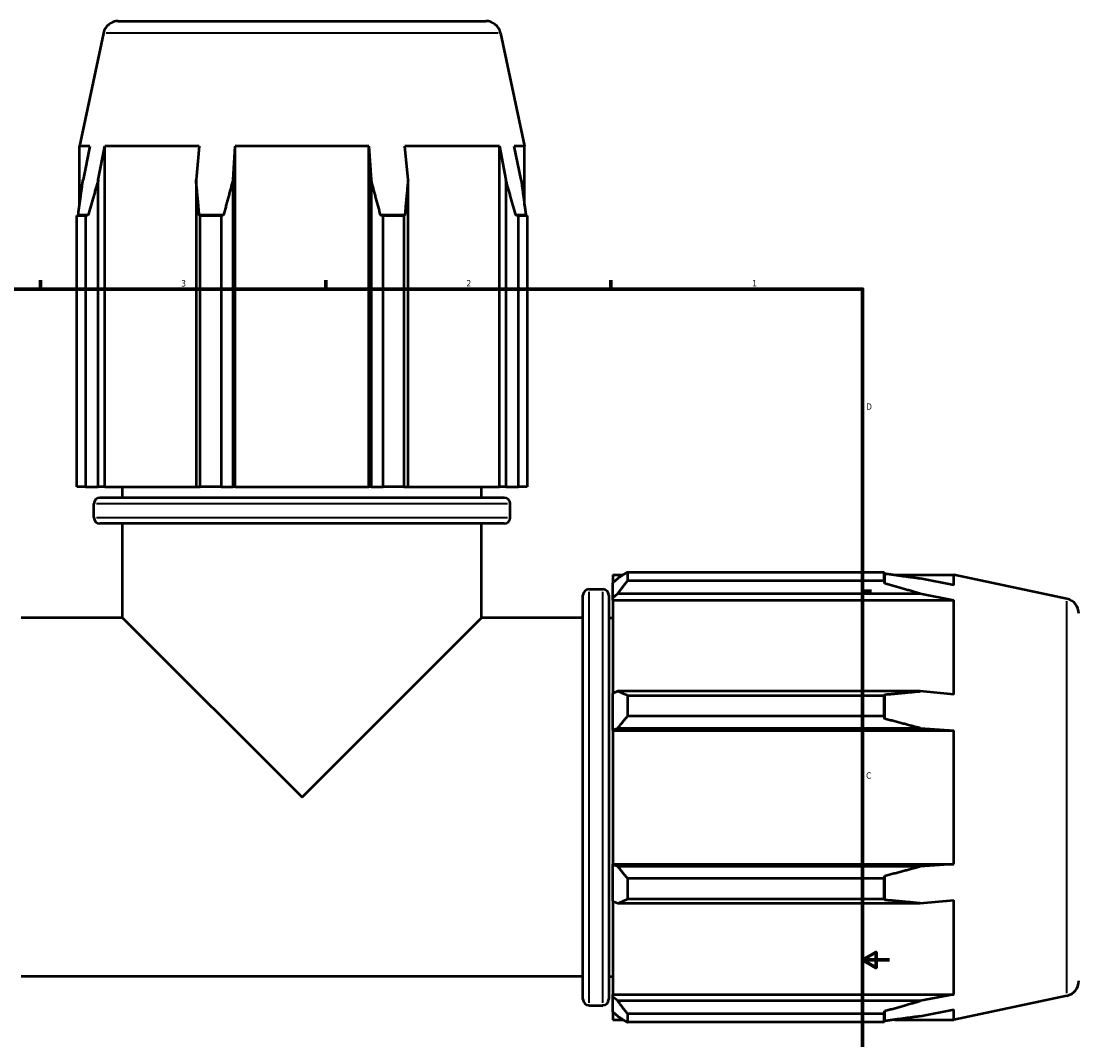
# Model space of a CAD drawing. Header units: inches. Extents: x -0.7 to 70.6, y -23.5 to 50.4.
# Tile 7 of 10: x 21 to 36.7, y 9.8 to 25. Entities that reach past the tile are written whole.
import ezdxf

# ---------------------------------------------------------------- set-up
doc = ezdxf.new("R2010")
doc.units = ezdxf.units.IN
doc.header["$MEASUREMENT"] = 0
for name, color, linetype, lineweight in [('Border (ANSI)', 7, 'Continuous', 70), ('Visible (ANSI)', 7, 'Continuous', 50), ('Visible Narrow (ANSI)', 7, 'Continuous', 35)]:
    doc.layers.add(name, color=color, linetype=linetype, lineweight=lineweight)
doc.styles.add('Note Text (ANSI)', font='tahoma.ttf')

# ---------------------------------------------------------------- blocks, each defined once
blk = doc.blocks.new('Borders Default Border')
at = {"layer": 'Border (ANSI)'}
for p, q in [((21.25, 21), (21.25, 21.134)), ((25.5, 21), (25.5, 21.134)), ((29.75, 21), (29.75, 21.134)), ((33.5, 16.5), (33.634, 16.5))]:
    blk.add_line(p, q, dxfattribs=at)
at = {"layer": 'Border (ANSI)', "flags": 128}
for points in [[(0.5, 1), (0.5, 21), (33.5, 21), (33.5, 1), (0.5, 1)], [(33.9, 11), (33.5, 11), (33.7, 11.115), (33.7, 10.885), (33.5, 11)]]:
    blk.add_lwpolyline(points, dxfattribs=at)
at = {"layer": 'Border (ANSI)', "color": 5, "true_color": 0x0000ff, "char_height": 0.0945, "attachment_point": 7, "style": 'Note Text (ANSI)'}
for s, insert in [('3', (23.346, 21.038)), ('2', (27.596, 21.04)), ('1', (31.854, 21.04)), ('D', (33.553, 19.203)), ('C', (33.552, 13.701))]:
    blk.add_mtext(s, dxfattribs=dict(at, insert=insert))

msp = doc.modelspace()

# ---------------------------------------------------------------- linework, layer by layer
at = {"layer": 'Visible (ANSI)'}
for p, q in [((22.409, 24.995), (27.885, 24.995)), ((22.189, 24.817), (21.831, 23.134)), ((28.105, 24.817), (28.462, 23.134)), ((21.985, 23.134), (21.831, 23.134)), ((21.831, 22.253), (21.831, 23.134)), ((21.985, 23.134), (21.883, 22.631)), ((22.111, 22.631), (22.206, 23.134)), ((23.616, 23.134), (22.206, 23.134)), ((22.206, 18.053), (22.206, 23.134)), ((23.616, 23.134), (23.567, 22.631)), ((24.118, 22.631), (24.15, 23.134)), ((26.144, 23.134), (24.15, 23.134)), ((24.15, 18.053), (24.15, 23.134)), ((26.144, 23.134), (26.176, 22.631)), ((26.144, 18.053), (26.144, 23.134)), ((26.727, 22.631), (26.678, 23.134)), ((28.088, 23.134), (26.678, 23.134)), ((28.088, 23.134), (28.183, 22.631)), ((28.088, 18.053), (28.088, 23.134)), ((28.411, 22.631), (28.309, 23.134)), ((28.462, 23.134), (28.309, 23.134)), ((28.462, 22.253), (28.462, 23.134)), ((22.111, 18.053), (22.111, 22.631)), ((23.567, 22.631), (23.567, 18.053)), ((24.118, 18.053), (24.118, 22.631)), ((26.176, 22.631), (26.176, 18.053)), ((26.727, 18.053), (26.727, 22.631)), ((28.183, 22.631), (28.183, 18.053)), ((21.921, 22.093), (21.792, 22.093)), ((21.792, 18.053), (21.792, 22.093)), ((21.961, 22.103), (21.811, 22.103)), ((21.921, 22.093), (21.921, 18.053)), ((23.977, 22.103), (23.616, 22.103)), ((23.94, 22.093), (23.628, 22.093)), ((23.628, 18.053), (23.628, 22.093)), ((23.94, 22.093), (23.94, 18.053)), ((26.678, 22.103), (26.317, 22.103)), ((26.665, 22.093), (26.354, 22.093)), ((26.354, 18.053), (26.354, 22.093)), ((26.665, 22.093), (26.665, 18.053)), ((28.482, 22.103), (28.333, 22.103)), ((28.501, 22.093), (28.372, 22.093)), ((28.372, 18.053), (28.372, 22.093)), ((28.501, 22.093), (28.501, 18.053)), ((21.921, 18.053), (21.792, 18.053)), ((21.921, 18.053), (22.111, 18.053)), ((22.206, 18.053), (22.111, 18.053)), ((22.206, 18.053), (23.567, 18.053)), ((22.473, 17.892), (22.473, 18.053)), ((23.567, 18.053), (23.628, 18.053)), ((23.94, 18.053), (23.628, 18.053)), ((23.94, 18.053), (24.118, 18.053)), ((24.15, 18.053), (24.118, 18.053)), ((24.15, 18.053), (26.144, 18.053)), ((26.176, 18.053), (26.144, 18.053)), ((26.176, 18.053), (26.354, 18.053)), ((26.665, 18.053), (26.354, 18.053)), ((26.665, 18.053), (26.727, 18.053)), ((26.727, 18.053), (28.088, 18.053)), ((27.821, 17.892), (27.821, 18.053)), ((28.183, 18.053), (28.088, 18.053)), ((28.183, 18.053), (28.372, 18.053)), ((28.501, 18.053), (28.372, 18.053)), ((22.135, 17.892), (28.159, 17.892)), ((22.045, 17.596), (22.045, 17.802)), ((28.248, 17.596), (28.248, 17.802)), ((28.159, 17.507), (22.135, 17.507)), ((22.473, 16.099), (22.473, 17.507)), ((27.821, 16.099), (27.821, 17.507)), ((29.78, 16.741), (29.78, 16.621)), ((29.78, 16.741), (29.932, 16.741)), ((29.994, 16.78), (29.994, 16.651)), ((29.994, 16.78), (33.82, 16.78)), ((33.82, 16.651), (33.82, 16.78)), ((33.829, 16.611), (33.829, 16.761)), ((33.979, 16.741), (34.861, 16.741)), ((36.544, 16.383), (34.861, 16.741)), ((34.861, 16.587), (34.861, 16.741)), ((29.851, 16.689), (29.78, 16.621)), ((29.78, 16.398), (29.78, 16.621)), ((33.82, 16.651), (29.994, 16.651)), ((34.861, 16.587), (34.358, 16.689)), ((29.332, 10.414), (29.332, 16.437)), ((29.422, 16.527), (29.628, 16.527)), ((29.718, 16.437), (29.718, 10.414)), ((29.78, 16.398), (29.851, 16.461)), ((29.78, 16.366), (29.78, 16.398)), ((29.851, 16.461), (34.358, 16.461)), ((34.358, 16.461), (34.861, 16.366)), ((29.78, 16.366), (29.78, 14.973)), ((29.78, 16.366), (34.861, 16.366)), ((34.861, 14.956), (34.861, 16.366)), ((22.473, 16.099), (20.961, 16.099)), ((22.473, 16.099), (25.147, 13.425)), ((25.147, 13.425), (27.821, 16.099)), ((29.332, 16.099), (27.821, 16.099)), ((29.718, 16.099), (29.78, 16.099)), ((29.851, 15.006), (29.78, 14.973)), ((29.78, 14.433), (29.78, 14.973)), ((34.358, 15.006), (29.851, 15.006)), ((34.861, 14.956), (34.358, 15.006)), ((29.994, 14.944), (29.994, 14.633)), ((29.994, 14.944), (33.82, 14.944)), ((33.82, 14.633), (33.82, 14.944)), ((33.829, 14.595), (33.829, 14.957)), ((33.82, 14.633), (29.994, 14.633)), ((29.78, 14.433), (29.851, 14.455)), ((29.78, 14.422), (29.78, 14.433)), ((29.78, 14.422), (29.78, 12.428)), ((29.78, 14.422), (34.861, 14.422)), ((29.851, 14.455), (34.358, 14.455)), ((34.358, 14.455), (34.861, 14.422)), ((34.861, 12.428), (34.861, 14.422)), ((29.78, 12.418), (29.78, 12.428)), ((29.78, 12.428), (34.861, 12.428)), ((29.851, 12.396), (29.78, 12.418)), ((29.78, 11.878), (29.78, 12.418)), ((34.358, 12.396), (29.851, 12.396)), ((34.861, 12.428), (34.358, 12.396)), ((29.994, 12.218), (29.994, 11.907)), ((29.994, 12.218), (33.82, 12.218)), ((33.82, 11.907), (33.82, 12.218)), ((33.829, 11.894), (33.829, 12.255)), ((29.78, 11.878), (29.851, 11.845)), ((29.78, 11.878), (29.78, 10.485)), ((29.851, 11.845), (34.358, 11.845)), ((33.82, 11.907), (29.994, 11.907)), ((34.358, 11.845), (34.861, 11.894)), ((34.861, 10.485), (34.861, 11.894)), ((29.332, 10.752), (20.961, 10.752)), ((29.718, 10.752), (29.78, 10.752)), ((29.78, 10.453), (29.78, 10.485)), ((29.78, 10.485), (34.861, 10.485)), ((29.851, 10.39), (29.78, 10.453)), ((29.78, 10.229), (29.78, 10.453)), ((34.861, 10.485), (34.358, 10.39)), ((36.544, 10.468), (34.861, 10.11)), ((29.422, 10.324), (29.628, 10.324)), ((34.358, 10.39), (29.851, 10.39)), ((34.358, 10.161), (34.861, 10.263)), ((34.861, 10.11), (34.861, 10.263)), ((29.78, 10.229), (29.851, 10.161)), ((29.78, 10.229), (29.78, 10.11)), ((29.78, 10.11), (29.932, 10.11)), ((29.994, 10.2), (29.994, 10.071)), ((29.994, 10.2), (33.82, 10.2)), ((33.82, 10.071), (33.82, 10.2)), ((33.829, 10.09), (33.829, 10.24)), ((33.979, 10.11), (34.861, 10.11)), ((33.82, 10.071), (29.994, 10.071))]:
    msp.add_line(p, q, dxfattribs=at)
for centre, radius, start, end in [((22.409, 24.771), 0.225, 90, 168), ((27.885, 24.771), 0.225, 12, 90), ((22.135, 17.802), 0.0898, 90, 180), ((28.159, 17.802), 0.0898, 0, 90), ((22.135, 17.596), 0.0898, 180, 270), ((28.159, 17.596), 0.0898, 270, 0), ((29.422, 16.437), 0.0898, 90, 180), ((29.628, 16.437), 0.0898, 0, 90), ((36.497, 16.163), 0.225, 0, 78), ((36.497, 10.687), 0.225, 282, 0), ((29.422, 10.414), 0.0898, 180, 270), ((29.628, 10.414), 0.0898, 270, 0)]:
    msp.add_arc(centre, radius, start, end, dxfattribs=at)
for points, weights in [([(21.811, 22.103), (21.848, 22.375), (21.883, 22.631)], [1, 1.00169254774, 1.00287134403]), ([(22.111, 22.631), (22.037, 22.375), (21.961, 22.103)], [1.00287134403, 1.00169254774, 1]), ([(23.616, 22.103), (23.591, 22.375), (23.567, 22.631)], [1, 1.00169254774, 1.00287134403]), ([(24.118, 22.631), (24.048, 22.375), (23.977, 22.103)], [1.00287134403, 1.00169254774, 1]), ([(26.317, 22.103), (26.245, 22.375), (26.176, 22.631)], [1, 1.00169254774, 1.00287134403]), ([(26.727, 22.631), (26.703, 22.375), (26.678, 22.103)], [1.00287134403, 1.00169254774, 1]), ([(28.333, 22.103), (28.256, 22.375), (28.183, 22.631)], [1, 1.00169254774, 1.00287134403]), ([(28.411, 22.631), (28.446, 22.375), (28.482, 22.103)], [1.00287134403, 1.00169254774, 1]), ([(21.792, 22.093), (21.802, 22.098), (21.811, 22.103)], [1, 1.00001731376, 1]), ([(21.961, 22.103), (21.941, 22.098), (21.921, 22.093)], [1, 1.00001731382, 1]), ([(23.628, 22.093), (23.622, 22.098), (23.616, 22.103)], [1, 1.00001731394, 1]), ([(23.977, 22.103), (23.958, 22.098), (23.94, 22.093)], [1, 1.0000173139, 1]), ([(26.354, 22.093), (26.335, 22.098), (26.317, 22.103)], [1, 1.00001731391, 1]), ([(26.678, 22.103), (26.672, 22.098), (26.665, 22.093)], [1, 1.00001731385, 1]), ([(28.372, 22.093), (28.352, 22.098), (28.333, 22.103)], [1, 1.00001731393, 1]), ([(28.482, 22.103), (28.492, 22.098), (28.501, 22.093)], [1, 1.00001731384, 1]), ([(29.994, 16.78), (29.92, 16.734), (29.851, 16.689)], [1.02000778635, 1.01405770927, 1.0073193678]), ([(33.82, 16.78), (33.824, 16.77), (33.829, 16.761)], [1, 1.00001731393, 1]), ([(33.829, 16.761), (34.102, 16.725), (34.358, 16.689)], [1, 1.00156131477, 1.00260858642]), ([(29.851, 16.461), (29.92, 16.554), (29.994, 16.651)], [1.0073193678, 1.01405770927, 1.02000778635]), ([(33.829, 16.611), (33.824, 16.631), (33.82, 16.651)], [1, 1.0000173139, 1]), ([(34.358, 16.461), (34.102, 16.535), (33.829, 16.611)], [1.00260858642, 1.00156131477, 1]), ([(29.994, 14.944), (29.92, 14.975), (29.851, 15.006)], [1.02000778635, 1.01405770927, 1.0073193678]), ([(33.829, 14.957), (34.102, 14.982), (34.358, 15.006)], [1, 1.00156131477, 1.00260858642]), ([(33.82, 14.944), (33.824, 14.95), (33.829, 14.957)], [1, 1.00001731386, 1]), ([(29.851, 14.455), (29.92, 14.542), (29.994, 14.633)], [1.0073193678, 1.01405770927, 1.02000778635]), ([(33.829, 14.595), (33.824, 14.614), (33.82, 14.633)], [1, 1.0000173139, 1]), ([(34.358, 14.455), (34.102, 14.524), (33.829, 14.595)], [1.00260858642, 1.00156131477, 1]), ([(29.994, 12.218), (29.92, 12.309), (29.851, 12.396)], [1.02000778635, 1.01405770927, 1.0073193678]), ([(33.829, 12.255), (34.102, 12.327), (34.358, 12.396)], [1, 1.00156131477, 1.00260858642]), ([(33.82, 12.218), (33.824, 12.237), (33.829, 12.255)], [1, 1.00001731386, 1]), ([(29.851, 11.845), (29.92, 11.875), (29.994, 11.907)], [1.0073193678, 1.01405770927, 1.02000778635]), ([(33.829, 11.894), (33.824, 11.901), (33.82, 11.907)], [1, 1.00001731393, 1]), ([(34.358, 11.845), (34.102, 11.869), (33.829, 11.894)], [1.00260858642, 1.00156131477, 1]), ([(29.994, 10.2), (29.92, 10.297), (29.851, 10.39)], [1.02000778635, 1.01405770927, 1.0073193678]), ([(33.829, 10.24), (34.102, 10.316), (34.358, 10.39)], [1, 1.00156131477, 1.00260858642]), ([(29.851, 10.161), (29.92, 10.117), (29.994, 10.071)], [1.0073193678, 1.01405770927, 1.02000778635]), ([(33.82, 10.2), (33.824, 10.22), (33.829, 10.24)], [1, 1.00001731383, 1]), ([(33.829, 10.09), (33.824, 10.08), (33.82, 10.071)], [1, 1.00001731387, 1]), ([(34.358, 10.161), (34.102, 10.126), (33.829, 10.09)], [1.00260858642, 1.00156131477, 1])]:
    msp.add_rational_spline(points, weights, degree=2, dxfattribs=at)
at = {"layer": 'Visible Narrow (ANSI)'}
for p, q in [((28.068, 24.817), (22.226, 24.817)), ((28.21, 17.802), (22.083, 17.802)), ((22.083, 17.596), (28.21, 17.596)), ((29.422, 16.489), (29.422, 10.362)), ((29.628, 10.362), (29.628, 16.489)), ((36.544, 10.504), (36.544, 16.347))]:
    msp.add_line(p, q, dxfattribs=at)

# ---------------------------------------------------------------- block references
msp.add_blockref('Borders Default Border', (0, 0))

doc.saveas('drawing.dxf')
